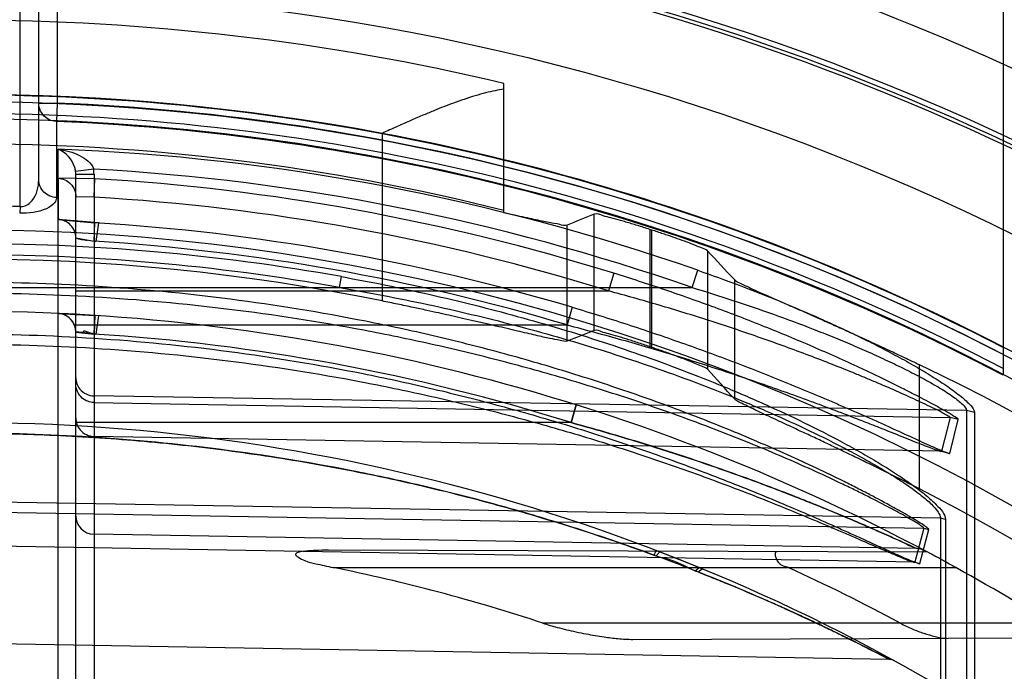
# Model space of a CAD drawing. Header units: millimetres. Extents: x 0 to 297, y 0 to 210.
# Tile 83 of 256: x 147.3631 to 147.4958, y 93.1039 to 93.1917. Entities that reach past the tile are written whole.
import ezdxf

# ---------------------------------------------------------------- set-up
doc = ezdxf.new("R2010")
doc.units = ezdxf.units.MM
doc.header["$LTSCALE"] = 16.335
doc.layers.get('0').update_dxf_attribs({"linetype": 'CONTINUOUS'})
for name, color, linetype in [('01_GLOBAL', 7, 'CONTINUOUS'), ('INTFCLR_1', 7, 'CONTINUOUS'), ('INTFCLR_144815', 7, 'CONTINUOUS')]:
    doc.layers.add(name, color=color, linetype=linetype)

msp = doc.modelspace()

# ---------------------------------------------------------------- linework, layer by layer
at = {"color": 7, "linetype": 'Continuous'}
msp.add_circle((148.0808034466, 92.1164639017), 1.9, dxfattribs=at)
at = {"color": 9, "linetype": 'Continuous'}
msp.add_arc((148.0808034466, 92.1164639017), 1.8756493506, 92.9674534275, 177.0325465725, dxfattribs=at)
at = {"layer": '01_GLOBAL', "color": 7, "linetype": 'Continuous'}
msp.add_circle((148.0808034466, 92.1164639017), 1.925, dxfattribs=at)
at = {"layer": 'INTFCLR_1', "color": 6, "linetype": 'Continuous'}
for p, q in [((147.4956636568, 93.28660369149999), (147.4956636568, 93.1437608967)), ((147.3732356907, 93.15181929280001), (147.3731200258, 93.149324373)), ((147.3706636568, 93.14959366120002), (147.3731200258, 93.149324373)), ((147.4546715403, 93.1178536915), (147.4550731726, 93.11768847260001))]:
    msp.add_line(p, q, dxfattribs=at)
at = {"layer": 'INTFCLR_1', "color": 9, "linetype": 'Continuous'}
for p, q in [((147.3631636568, 93.16649370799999), (147.3631636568, 93.2574370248)), ((147.3656636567, 93.17012059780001), (147.3656636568, 93.2491036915)), ((147.3681636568, 93.2491036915), (147.3681636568, 93.1804571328)), ((147.3656636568, 93.1804571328), (147.3681636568, 93.1804571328)), ((147.3681636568, 93.1804571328), (147.3680611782, 93.1779660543)), ((147.3680611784, 93.1779660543), (147.3680611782, 93.1677142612)), ((147.3682678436, 93.0953962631), (147.3682678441, 93.1742434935)), ((147.3730762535, 93.17155163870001), (147.3706417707, 93.1712274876)), ((147.3732255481, 93.1702574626), (147.3682707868, 93.1703204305)), ((147.3682707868, 93.17032043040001), (147.3682728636, 93.164771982)), ((147.3706636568, 93.08044995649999), (147.3706636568, 93.17087953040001)), ((147.3706636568, 93.17087953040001), (147.3731200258, 93.17087953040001)), ((147.3731199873, 93.1677634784), (147.3732255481, 93.1702574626)), ((147.3731200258, 93.17087953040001), (147.3731200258, 93.0779503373)), ((147.3731199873, 93.1677634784), (147.3706636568, 93.16782455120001)), ((147.3631636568, 93.16649370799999), (147.3631021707, 93.1656048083)), ((147.4537173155, 93.15559018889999), (147.4544905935, 93.1579155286)), ((147.4062282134, 93.15559018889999), (147.4064671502, 93.1570537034)), ((147.443178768, 93.15751108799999), (147.4424794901, 93.1551262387)), ((147.3506636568, 93.15559018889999), (147.4537173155, 93.15559018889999)), ((147.3706636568, 93.1551262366), (147.4424794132, 93.1551262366)), ((147.4375497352, 93.152936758), (147.4368835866, 93.15054153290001)), ((147.3706636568, 93.15054153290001), (147.4368835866, 93.15054153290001)), ((147.4907002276, 93.1389978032), (147.3731200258, 93.1409898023)), ((147.3731200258, 93.14009432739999), (147.4884944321, 93.1380819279)), ((147.4381157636, 93.1397653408), (147.4374119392, 93.13737969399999)), ((147.4374119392, 93.13737969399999), (147.4381157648, 93.1397653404)), ((147.4884944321, 93.1380819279), (147.4873440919, 93.1335172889)), ((147.4895906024, 93.1378071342), (147.4884944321, 93.1380819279)), ((147.4907002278, 93.1389978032), (147.4907002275, 93.08012370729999)), ((147.4917817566, 93.1387385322), (147.4907002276, 93.1389978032)), ((147.4917817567, 93.1387385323), (147.4917817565, 93.0799226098)), ((147.4374119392, 93.13737969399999), (147.3706636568, 93.13737969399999)), ((147.4884484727, 93.13323826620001), (147.4895906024, 93.1378071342)), ((147.4873440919, 93.1335172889), (147.3731200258, 93.13550962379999)), ((147.4873440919, 93.1335172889), (147.4884484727, 93.13323826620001)), ((147.4871989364, 93.12449613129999), (147.3556636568, 93.12672455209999)), ((147.3556636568, 93.1254074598), (147.4849424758, 93.1231525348)), ((147.4871989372, 93.12449613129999), (147.4871989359, 93.0688758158)), ((147.4878626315, 93.1243332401), (147.4871989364, 93.12449613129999)), ((147.4878626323, 93.1243332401), (147.4878626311, 93.068749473)), ((147.4839838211, 93.1204016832), (147.3731200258, 93.1223368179)), ((147.4849424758, 93.1231525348), (147.4837637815, 93.1185883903)), ((147.484442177, 93.11841269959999), (147.4856155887, 93.1229796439)), ((147.4849424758, 93.1231525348), (147.4856155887, 93.1229796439)), ((147.4837637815, 93.1185883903), (147.3556636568, 93.12082275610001)), ((147.4855062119, 93.11990045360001), (147.4047316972, 93.120182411)), ((147.4837637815, 93.1185883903), (147.484442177, 93.11841269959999)), ((147.4053364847, 93.1178536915), (147.4892706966, 93.1178536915)), ((147.4541300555, 93.1174230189), (147.4546715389, 93.11785369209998)), ((147.4545275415, 93.11726067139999), (147.4550731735, 93.11768847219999)), ((147.5019966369, 93.1103536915), (147.4336246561, 93.1103536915)), ((147.4803152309, 93.10546343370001), (147.3556636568, 93.1076392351)), ((147.4457533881, 93.1081681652), (147.5051102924, 93.1083753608))]:
    msp.add_line(p, q, dxfattribs=at)
at = {"layer": 'INTFCLR_1', "color": 7, "linetype": 'Continuous'}
for p, q in [((147.3682678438, 93.1742434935), (147.3689502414, 93.1741322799)), ((147.3682728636, 93.1647719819), (147.3732286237, 93.16432105)), ((147.373714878, 93.1642905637), (147.3682728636, 93.164771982)), ((147.3731200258, 93.161827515), (147.373228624, 93.16432105)), ((147.373714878, 93.1642905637), (147.3733610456, 93.1617972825)), ((147.3706636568, 93.1622761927), (147.3733610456, 93.1617972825)), ((147.3682544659, 93.1520921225), (147.3732356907, 93.15181929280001)), ((147.3682544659, 93.1520921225), (147.3732356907, 93.15181929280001)), ((147.3731200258, 93.149324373), (147.3732356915, 93.15181929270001)), ((147.3737216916, 93.1517886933), (147.373360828, 93.149294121)), ((147.3706636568, 93.14959366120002), (147.373360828, 93.149294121)), ((147.4488789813, 93.1194127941), (147.4493919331, 93.1199535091)), ((147.4546715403, 93.1178536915), (147.4491908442, 93.1200310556)), ((147.4493919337, 93.1199535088), (147.453275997, 93.11842171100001)), ((147.453275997, 93.11842171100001), (147.4546715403, 93.1178536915)), ((147.4881598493, 93.1184655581), (147.4892706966, 93.1178536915))]:
    msp.add_line(p, q, dxfattribs=at)
at = {"layer": 'INTFCLR_1', "color": 6, "linetype": 'Continuous'}
for centre, radius, start, end in [((147.3556636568, 92.8766036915), 0.3049314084, 62.6696856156, 90.00000000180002), ((147.3556636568, 92.8766036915), 0.3024314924, 62.4245665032, 90), ((147.3556636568, 92.8766036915), 0.3017258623, 270, 90.00000002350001), ((147.3558577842, 92.876601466), 0.2941688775, 72.7321003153, 86.6152856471), ((147.3556636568, 92.8766036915), 0.2867456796, 270, 90.00000002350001), ((147.3564624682, 92.8764149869), 0.2463357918, 71.7454116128, 78.5563523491), ((147.3552165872, 92.8745154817), 0.267657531, 61.7776811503, 65.3868155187), ((147.3556636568, 92.8766036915), 0.2757760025, 57.18603115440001, 61.0218089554)]:
    msp.add_arc(centre, radius, start, end, dxfattribs=at)
at = {"layer": 'INTFCLR_1', "color": 9, "linetype": 'Continuous'}
for centre, radius, start, end in [((147.3556636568, 92.8766036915), 0.3041104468, 62.58972046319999, 87.6442799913), ((147.3556636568, 92.8766036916), 0.3016172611, 62.3438421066, 87.6442799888), ((147.3565774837, 92.8766891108), 0.2977839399, 70.80368684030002, 87.7501121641), ((147.367886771, 93.1708795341), 0.0027768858, 359.9998982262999, 7.1982829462), ((147.3566135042, 92.8766882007), 0.2953226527, 70.8036894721, 86.80439256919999), ((147.3679347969, 93.1708793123), 0.0051852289, 0.0023832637, 7.450052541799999), ((147.3559050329, 92.8766213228), 0.2916508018, 72.7319313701, 86.6160883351), ((147.3556647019, 92.94231614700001), 0.2243029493, 88.08411549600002, 90.00026696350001), ((147.3554730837, 92.8766035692), 0.2882648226, 73.4574954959, 86.4686572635), ((147.3555167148, 92.8766035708), 0.2857666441, 73.4571779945, 86.4683268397), ((147.3563287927, 92.8766807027), 0.2848207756, 79.8611195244, 90.13380172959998), ((147.3563522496, 92.8766888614), 0.2833258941, 79.8609639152, 90.1392513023), ((147.3556636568, 92.8766036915), 0.2757760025, 61.9120625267, 89.9999999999), ((147.3681636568, 93.14959366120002), 0.0025, 0, 87.3783017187), ((147.3557069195, 92.8766017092), 0.2732780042, 72.6035705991, 86.3466731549), ((147.3556636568, 92.8766036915), 0.2607760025, 56.81755615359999, 90), ((147.3731636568, 93.12483643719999), 0.0025, 180.0000000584, 268.9999997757), ((147.4839401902, 93.11790206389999), 0.0025, 62.00445901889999, 88.99999997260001), ((147.4606991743, 93.1329388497), 0.016849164, 247.0530898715, 248.5131805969), ((147.4802890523, 93.10396366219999), 0.0015, 61.2710318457, 88.99999997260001)]:
    msp.add_arc(centre, radius, start, end, dxfattribs=at)
at = {"layer": 'INTFCLR_1', "color": 7, "linetype": 'Continuous'}
for centre, radius, start, end in [((147.3733759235, 93.1712271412), 0.0093528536, 253.1424333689, 262.8389323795), ((147.355116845, 92.8662085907), 0.2861853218, 86.2725871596, 87.3641363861), ((147.3679722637, 93.1157866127), 0.0339140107, 82.696849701, 85.4482591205), ((147.3556636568, 92.8766036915), 0.2757760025, 61.0218089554, 61.9120625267), ((147.3583705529, 92.8816097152), 0.2700850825, 61.27869222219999, 61.91866587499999), ((147.3597169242, 92.8840996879), 0.2672544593, 61.2756202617, 61.92205012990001)]:
    msp.add_arc(centre, radius, start, end, dxfattribs=at)
at = {"layer": 'INTFCLR_1', "color": 9, "linetype": 'Continuous'}
for points, knots in [([(147.3680611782, 93.1779660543), (147.3675552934, 93.1779867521), (147.3663024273, 93.178417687), (147.3656636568, 93.17972462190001), (147.3656636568, 93.1804571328)], [0, 0, 0, 0, 0.4087021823, 1, 1, 1, 1]), ([(147.3706417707, 93.1712274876), (147.3706181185, 93.17141457), (147.3703331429, 93.1726825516), (147.3693077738, 93.17384794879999), (147.3682678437, 93.1742434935)], [0, 0, 0, 0, 0.1449228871, 1, 1, 1, 1]), ([(147.3631636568, 93.16649370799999), (147.3632722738, 93.1664864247), (147.3639014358, 93.1665059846), (147.3653264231, 93.16755213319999), (147.3656636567, 93.16914418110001), (147.3656636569, 93.17012059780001)], [0, 0, 0, 0, 0.0680827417, 0.3893389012, 1, 1, 1, 1]), ([(147.3680611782, 93.16771426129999), (147.3674434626, 93.16773867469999), (147.3661894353, 93.1682542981), (147.3656636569, 93.1695181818), (147.3656636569, 93.17012059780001)], [0, 0, 0, 0, 0.5064646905, 1, 1, 1, 1]), ([(147.3682707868, 93.1703204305), (147.3688914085, 93.17029383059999), (147.3701598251, 93.16973636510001), (147.3706636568, 93.168445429), (147.3706636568, 93.16782455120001)], [0, 0, 0, 0, 0.500126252, 1, 1, 1, 1]), ([(147.3680611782, 93.16771426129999), (147.3680611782, 93.16746928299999), (147.3677522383, 93.1667733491), (147.3660361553, 93.1657616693), (147.3643158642, 93.1655642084), (147.3631021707, 93.1656048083)], [0, 0, 0, 0, 0.1276702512, 0.3671307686, 1, 1, 1, 1]), ([(147.3706636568, 93.1622761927), (147.3706636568, 93.1628967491), (147.370160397, 93.1641869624), (147.3688931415, 93.1647448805), (147.3682728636, 93.164771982)], [0, 0, 0, 0, 0.4998738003, 1, 1, 1, 1]), ([(147.4544905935, 93.1579155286), (147.4563559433, 93.1572660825), (147.460063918, 93.15592171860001), (147.4655602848, 93.15376015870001), (147.4700756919, 93.15183287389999), (147.4736387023, 93.1502103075), (147.4762724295, 93.14895594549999), (147.4788574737, 93.1476649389), (147.4813712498, 93.14634320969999), (147.4837835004, 93.1449997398), (147.4860590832, 93.14364403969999), (147.4881301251, 93.1423015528), (147.4899136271, 93.141001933), (147.4911337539, 93.1399071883), (147.4917817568, 93.13908741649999), (147.4917817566, 93.1387385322)], [0, 0, 0, 0, 0.1399438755, 0.2794113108, 0.4184090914, 0.4877306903, 0.5567890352, 0.6250832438, 0.6924456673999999, 0.7579830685, 0.8207372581, 0.8799240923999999, 0.9333391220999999, 0.9752810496, 1, 1, 1, 1]), ([(147.4064671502, 93.1570537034), (147.410463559, 93.1563390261), (147.4184088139, 93.15473594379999), (147.4301803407, 93.1517990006), (147.4417577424, 93.1483263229), (147.4512291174, 93.1449689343), (147.4577460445, 93.1423590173), (147.4614303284, 93.1407902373), (147.4650556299, 93.1391815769), (147.4694662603, 93.13709890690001), (147.473740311, 93.13489257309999), (147.4770143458, 93.1330648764), (147.4793359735, 93.13169123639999), (147.4815125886, 93.13031548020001), (147.483482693, 93.128960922), (147.4852224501, 93.12764762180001), (147.4867286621, 93.1262576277), (147.4878626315, 93.125108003), (147.4878626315, 93.1243332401)], [0, 0, 0, 0, 0.136918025, 0.2732477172, 0.4090276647, 0.5444032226, 0.6119847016, 0.6457540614, 0.6794468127, 0.745740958, 0.8102216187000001, 0.8416210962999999, 0.8721801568, 0.9012088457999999, 0.9283683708, 0.9530468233, 0.9738709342, 1, 1, 1, 1]), ([(147.4895906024, 93.1378071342), (147.4896166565, 93.13791175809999), (147.4890984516, 93.13811558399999), (147.488579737, 93.1385634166), (147.4874382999, 93.13915910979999), (147.4862467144, 93.1398339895), (147.4849449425, 93.1405228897), (147.4836463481, 93.1412002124), (147.4817914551, 93.14214424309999), (147.4798694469, 93.1430928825), (147.4778882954, 93.1440428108), (147.4758311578, 93.1450103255), (147.4732119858, 93.14620705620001), (147.4689401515, 93.1480863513), (147.4634876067, 93.15035106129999), (147.4568204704, 93.1529125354), (147.4500422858, 93.1553131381), (147.4454734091, 93.1567977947), (147.443178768, 93.15751108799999)], [0, 0, 0, 0, 0.0064003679, 0.0232334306, 0.0481998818, 0.07868972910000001, 0.1059654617, 0.1352473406, 0.1657372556, 0.2294765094, 0.2624929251, 0.2961588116, 0.3644239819, 0.4334261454, 0.5731906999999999, 0.7148597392, 0.8573560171, 1, 1, 1, 1]), ([(147.4856155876, 93.1229796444), (147.4856338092, 93.1230508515), (147.48534281, 93.12323563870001), (147.4849763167, 93.12354661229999), (147.4842087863, 93.1240154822), (147.4832575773, 93.1245986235), (147.4820774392, 93.1252789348), (147.480212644, 93.1263236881), (147.4781670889, 93.1274173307), (147.4759777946, 93.1285463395), (147.4735842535, 93.1297498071), (147.4704520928, 93.1312666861), (147.4665620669, 93.13306083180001), (147.4611641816, 93.1354306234), (147.4542056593, 93.1382615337), (147.4470781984, 93.140870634), (147.4412546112, 93.1428302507), (147.4353512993, 93.1447021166), (147.4293890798, 93.14642235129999), (147.4233772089, 93.14798953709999), (147.4173418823, 93.14945240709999), (147.4067664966, 93.1517304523), (147.3915558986, 93.15420941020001), (147.3734856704, 93.1559320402), (147.3615037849, 93.1562995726), (147.3556636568, 93.1562956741)], [0, 0, 0, 0, 0.00162462, 0.005738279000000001, 0.0122045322, 0.020624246, 0.0307531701, 0.0421855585, 0.06792149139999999, 0.08199191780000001, 0.09663587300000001, 0.1271351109, 0.1589097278, 0.191316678, 0.2574313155, 0.3249182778, 0.3590433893, 0.3932372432, 0.4617974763, 0.496170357, 0.5305546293, 0.5990535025, 0.7352415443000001, 0.8709143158, 1, 1, 1, 1]), ([(147.4062282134, 93.15559018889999), (147.4102009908, 93.1549049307), (147.4181030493, 93.1533961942), (147.4298117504, 93.1506060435), (147.4413276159, 93.14730919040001), (147.4507516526, 93.14411850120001), (147.457238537, 93.1416380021), (147.4609029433, 93.1401432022), (147.4645100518, 93.13861852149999), (147.468894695, 93.1366359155), (147.4731488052, 93.1345402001), (147.4764056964, 93.1327997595), (147.4787166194, 93.1314948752), (147.4808785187, 93.13018630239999), (147.4828467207, 93.1288963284), (147.4845496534, 93.12765613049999), (147.4859131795, 93.1264970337), (147.4868241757, 93.1255099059), (147.487201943, 93.12479272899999), (147.4871989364, 93.12449613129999)], [0, 0, 0, 0, 0.137561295, 0.2744141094, 0.4105726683, 0.5461541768, 0.6137615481, 0.64752046, 0.6811904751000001, 0.7473830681, 0.8116887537, 0.8429640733, 0.87337893, 0.9022313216, 0.9291876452, 0.9536238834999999, 0.9741733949, 0.9898789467, 1, 1, 1, 1]), ([(147.4884944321, 93.1380819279), (147.4885224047, 93.13817905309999), (147.487995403, 93.13834606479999), (147.4874963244, 93.1387436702), (147.4863579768, 93.13925641), (147.4851798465, 93.1398440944), (147.4838888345, 93.14044181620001), (147.4826016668, 93.14102995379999), (147.4807619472, 93.1418495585), (147.4788565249, 93.14267246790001), (147.4768930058, 93.14349583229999), (147.474852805, 93.1443347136), (147.4722552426, 93.14537172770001), (147.4680174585, 93.14699946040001), (147.4626086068, 93.1489584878), (147.4559985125, 93.15116944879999), (147.4492782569, 93.153237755), (147.4447526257, 93.15451382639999), (147.4424794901, 93.1551262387)], [0, 0, 0, 0, 0.006167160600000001, 0.0227374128, 0.0474255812, 0.0776420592, 0.1047099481, 0.1337973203, 0.1641109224, 0.2275550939, 0.260453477, 0.2940215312, 0.3621540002, 0.4311060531, 0.5710097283, 0.7131243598, 0.8563550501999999, 1, 1, 1, 1]), ([(147.4537173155, 93.15559018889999), (147.4555653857, 93.1550313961), (147.4592389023, 93.1538750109), (147.4646891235, 93.1520103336), (147.4691700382, 93.15034611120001), (147.4727045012, 93.14893881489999), (147.4753174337, 93.14785644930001), (147.4778796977, 93.1467362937), (147.4803731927, 93.1455935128), (147.482763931, 93.1444283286), (147.4850206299, 93.1432538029), (147.4870686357, 93.1420906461), (147.488843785, 93.1409655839), (147.4900240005, 93.1400284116), (147.4907068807, 93.1393099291), (147.4907002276, 93.1389978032)], [0, 0, 0, 0, 0.1416682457, 0.2825575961, 0.422636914, 0.4923524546, 0.5616984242, 0.6301515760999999, 0.6975373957, 0.7629297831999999, 0.8253476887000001, 0.8839514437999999, 0.9364758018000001, 0.9770920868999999, 1, 1, 1, 1]), ([(147.4849424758, 93.1231525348), (147.4849609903, 93.12322128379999), (147.4846684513, 93.12339721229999), (147.4843077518, 93.12369299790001), (147.4835428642, 93.12413924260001), (147.4825978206, 93.1246942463), (147.4814239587, 93.12534171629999), (147.479569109, 93.12633619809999), (147.4775347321, 93.12737680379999), (147.4753577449, 93.12845081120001), (147.4729767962, 93.1295959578), (147.4698611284, 93.1310391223), (147.4659921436, 93.1327455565), (147.4606219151, 93.1349997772), (147.4536991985, 93.13769179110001), (147.4466119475, 93.14017083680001), (147.4408210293, 93.1420324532), (147.434948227, 93.1438111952), (147.4290181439, 93.14544499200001), (147.4230397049, 93.1469328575), (147.4170358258, 93.1483219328), (147.4065130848, 93.1504848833), (147.3913828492, 93.1528361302), (147.3734043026, 93.15446910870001), (147.3614809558, 93.1548167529), (147.3556636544, 93.1548125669)], [0, 0, 0, 0, 0.0015875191, 0.005652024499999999, 0.0120574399, 0.0204079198, 0.0304610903, 0.0418143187, 0.0673891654, 0.08137944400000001, 0.0959450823, 0.1262962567, 0.1579362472, 0.190224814, 0.2561523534, 0.3235168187, 0.357604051, 0.3917751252, 0.4603324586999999, 0.4947236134, 0.5291383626, 0.5977313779, 0.7342178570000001, 0.8702910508, 1, 1, 1, 1]), ([(147.4375497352, 93.152936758), (147.4400316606, 93.152199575), (147.4449630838, 93.1506656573), (147.4522775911, 93.1481860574), (147.4594822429, 93.14554375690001), (147.4653992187, 93.1432120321), (147.4694908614, 93.1415189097), (147.4718047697, 93.1405394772), (147.4740780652, 93.1395632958), (147.4763144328, 93.1385833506), (147.4785038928, 93.1376070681), (147.4805666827, 93.1366783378), (147.4825396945, 93.1357783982), (147.4843984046, 93.13493051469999), (147.4856438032, 93.13436011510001), (147.4866915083, 93.1339026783), (147.487601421, 93.1334774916), (147.4880260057, 93.13337561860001), (147.488430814, 93.1331678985), (147.4884484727, 93.13323826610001)], [0, 0, 0, 0, 0.1421697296, 0.2835504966, 0.4240562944, 0.5635103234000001, 0.6327421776, 0.6672045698, 0.7014825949, 0.7685926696, 0.8012778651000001, 0.8331134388, 0.8928326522, 0.9202470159, 0.9455271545, 0.967449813, 0.9848200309, 0.9960162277, 1, 1, 1, 1]), ([(147.4368835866, 93.15054153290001), (147.4393419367, 93.14990917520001), (147.4442263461, 93.1485922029), (147.4514774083, 93.1464573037), (147.4586197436, 93.14417815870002), (147.4644883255, 93.14216256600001), (147.468547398, 93.1406968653), (147.4708418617, 93.1398488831), (147.4730951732, 93.1390037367), (147.4753123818, 93.1381547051), (147.4774834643, 93.13730825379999), (147.4795284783, 93.13650300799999), (147.4814847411, 93.1357220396), (147.4833280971, 93.134986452), (147.4845624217, 93.1344903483), (147.4856036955, 93.1340957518), (147.4865011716, 93.1337193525), (147.4869324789, 93.1336449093), (147.4873240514, 93.13344825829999), (147.4873440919, 93.1335172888)], [0, 0, 0, 0, 0.1428698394, 0.2847013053, 0.4254046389, 0.5648046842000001, 0.6339180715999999, 0.6682995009, 0.70248298, 0.7693697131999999, 0.8019293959, 0.8336337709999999, 0.8930906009, 0.9203834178, 0.9455577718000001, 0.9674031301, 0.9847382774, 0.9959542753, 1, 1, 1, 1]), ([(147.355663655, 93.1493283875), (147.3614867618, 93.14932453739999), (147.373411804, 93.1489356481), (147.3913585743, 93.14717373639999), (147.4064203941, 93.1446778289), (147.4183676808, 93.14208795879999), (147.4257986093, 93.140221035), (147.4317080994, 93.1385826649), (147.4375597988, 93.1368585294), (147.4447618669, 93.13454907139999), (147.4532283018, 93.1315434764), (147.4601158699, 93.1288672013), (147.4654616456, 93.12666258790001), (147.4692925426, 93.1250262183), (147.4723733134, 93.1236696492), (147.4747365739, 93.12261007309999), (147.4769029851, 93.12162922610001), (147.4789256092, 93.1207059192), (147.4808903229, 93.1198082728), (147.4821675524, 93.1192452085), (147.4833583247, 93.1187034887), (147.4839050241, 93.11855241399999), (147.4844195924, 93.1183251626), (147.4844421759, 93.11841270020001)], [0, 0, 0, 0, 0.1307921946, 0.2677748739, 0.4047572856, 0.473433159, 0.5423157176, 0.5768147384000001, 0.6111674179, 0.6793312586, 0.7466625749, 0.812928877, 0.8452761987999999, 0.8765399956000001, 0.9064942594, 0.9208793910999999, 0.9347191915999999, 0.9598817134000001, 0.970963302, 0.9829261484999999, 0.9921262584, 0.9979694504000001, 1, 1, 1, 1]), ([(147.3556636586, 93.1479596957), (147.3614632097, 93.1479561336), (147.3733282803, 93.14758748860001), (147.3911816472, 93.14591631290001), (147.4061620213, 93.1435484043), (147.4180464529, 93.1410895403), (147.4254375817, 93.1393167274), (147.4313156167, 93.13776051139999), (147.4371340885, 93.13612319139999), (147.4442952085, 93.13392967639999), (147.4527152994, 93.1310736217), (147.4595666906, 93.12852931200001), (147.464884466, 93.1264329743), (147.4686946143, 93.12487710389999), (147.4717589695, 93.12358704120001), (147.4741096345, 93.12257938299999), (147.4762643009, 93.12164660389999), (147.4782763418, 93.1207686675), (147.4802302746, 93.1199145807), (147.4815019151, 93.1193802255), (147.4826841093, 93.11886185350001), (147.4832328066, 93.1187244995), (147.4837402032, 93.1185015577), (147.4837637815, 93.1185883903)], [0, 0, 0, 0, 0.1313519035, 0.2686612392, 0.4058651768, 0.4745970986, 0.5434924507, 0.5779799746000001, 0.6123086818, 0.680386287, 0.7475793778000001, 0.8136565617, 0.8458924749, 0.877037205, 0.9068677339, 0.9211905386, 0.9349689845, 0.9600182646, 0.9710506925, 0.9829632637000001, 0.9921304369, 0.9979621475, 1, 1, 1, 1]), ([(147.3706636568, 93.1434158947), (147.3706636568, 93.14287693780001), (147.3711139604, 93.1415985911), (147.37241693, 93.1410017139), (147.3731200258, 93.1409898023)], [0, 0, 0, 0, 0.4338891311, 1, 1, 1, 1]), ([(147.3731200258, 93.14009432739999), (147.3725562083, 93.1401041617), (147.3712633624, 93.1405721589), (147.3706636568, 93.14189551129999), (147.3706636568, 93.14259212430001)], [0, 0, 0, 0, 0.4473589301, 1, 1, 1, 1]), ([(147.3706636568, 93.13800742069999), (147.3706636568, 93.13744382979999), (147.3711101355, 93.1361431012), (147.3724231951, 93.1355217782), (147.3731200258, 93.13550962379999)], [0, 0, 0, 0, 0.4471071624, 1, 1, 1, 1]), ([(147.4839838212, 93.1204016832), (147.4828440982, 93.1209315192), (147.4808649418, 93.12183725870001), (147.4784168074, 93.1229242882), (147.4761513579, 93.1239089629), (147.4737161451, 93.1249438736), (147.4712143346, 93.1259760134), (147.469146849, 93.12680447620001), (147.4670271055, 93.1276424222), (147.4632574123, 93.1290941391), (147.4577847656, 93.13108501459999), (147.4522300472, 93.1329596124), (147.4477200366, 93.1343891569), (147.4431604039, 93.1357767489), (147.4397156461, 93.13675132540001), (147.4374119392, 93.13737969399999)], [0, 0, 0, 0, 0.07597412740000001, 0.1315638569, 0.1619135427, 0.2252906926, 0.2915051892, 0.3255019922, 0.3599247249, 0.429286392, 0.5696781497, 0.7119072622, 0.7836249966, 0.8556590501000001, 1, 1, 1, 1]), ([(147.4374119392, 93.13737969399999), (147.4397102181, 93.1367529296), (147.4442794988, 93.1354591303), (147.4510582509, 93.1333533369), (147.4577347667, 93.1311027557), (147.4632174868, 93.1291096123), (147.4675255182, 93.1274498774), (147.4701672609, 93.12640003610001), (147.4722361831, 93.1255539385), (147.4742208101, 93.1247291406), (147.4765825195, 93.1237266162), (147.4788271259, 93.1227394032), (147.4805091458, 93.1219949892), (147.4815564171, 93.1215116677), (147.4827325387, 93.1210064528), (147.4830532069, 93.12075384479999), (147.484120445, 93.1203992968), (147.4839838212, 93.1204016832)], [0, 0, 0, 0, 0.1439991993, 0.2870321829, 0.4290317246, 0.5698547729, 0.6396317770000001, 0.7080941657, 0.7416890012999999, 0.7747394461, 0.8380349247, 0.8965827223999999, 0.9235689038, 0.9481140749, 0.9691313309, 0.9917401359, 1, 1, 1, 1]), ([(147.4803152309, 93.10546343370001), (147.4795969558, 93.10584004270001), (147.4771418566, 93.1071128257), (147.4741399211, 93.10860941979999), (147.4712911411, 93.1099784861), (147.469031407, 93.11104542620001), (147.4666857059, 93.11212193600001), (147.4642674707, 93.11319925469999), (147.4617512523, 93.1142971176), (147.4572195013, 93.1162112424), (147.4505703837, 93.1188337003), (147.4437586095, 93.12126781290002), (147.4381823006, 93.1231065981), (147.4325137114, 93.1248719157), (147.4253459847, 93.12690895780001), (147.4166530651, 93.1290689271), (147.4049910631, 93.1315572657), (147.3903154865, 93.133933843), (147.3728740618, 93.1355930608), (147.3613063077, 93.1359520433), (147.3556636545, 93.135951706)], [0, 0, 0, 0, 0.0187784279, 0.0640286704, 0.0776573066, 0.0919599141, 0.1218885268, 0.1374130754, 0.1532557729, 0.1854520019, 0.2513120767, 0.3187196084, 0.3529057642, 0.3872578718, 0.4561807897, 0.5254037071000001, 0.5946128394, 0.73223709, 0.8693510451, 1, 1, 1, 1]), ([(147.3556636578, 93.1359517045), (147.3594892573, 93.1359487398), (147.3673156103, 93.1357881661), (147.379110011, 93.1350289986), (147.391019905, 93.1337333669), (147.4028535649, 93.1319165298), (147.4146087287, 93.12957266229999), (147.4233519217, 93.1274274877), (147.429140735, 93.1258228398), (147.4329760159, 93.1247158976), (147.4377216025, 93.12326409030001), (147.4433414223, 93.12140712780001), (147.4470460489, 93.1200955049), (147.4488789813, 93.1194127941)], [0, 0, 0, 0, 0.1206088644, 0.2467093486, 0.3724880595, 0.4981837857, 0.6240325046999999, 0.7502704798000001, 0.7818918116, 0.8134145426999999, 0.8761180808, 0.9383352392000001, 1, 1, 1, 1]), ([(147.4545275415, 93.11726067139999), (147.4552747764, 93.1169651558), (147.4567624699, 93.1163700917), (147.4596899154, 93.1151725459), (147.4632386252, 93.1136608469), (147.4673277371, 93.1118368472), (147.4705752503, 93.1103247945), (147.4730120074, 93.1091506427), (147.4746779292, 93.1083367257), (147.4761949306, 93.1075779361), (147.478062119, 93.1066351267), (147.4794163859, 93.10593726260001), (147.4803152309, 93.10546343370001)], [0, 0, 0, 0, 0.0849671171, 0.1694240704, 0.3344431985, 0.4928097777, 0.6428537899, 0.7132112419, 0.7788228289, 0.838906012, 0.8925646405, 1, 1, 1, 1])]:
    msp.add_open_spline(points, degree=3, knots=knots, dxfattribs=at)
at = {"layer": 'INTFCLR_1', "color": 7, "linetype": 'Continuous'}
for points, knots in [([(147.3682678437, 93.1742434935), (147.3687729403, 93.17417941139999), (147.3697787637, 93.17397094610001), (147.3715129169, 93.1733061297), (147.3728129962, 93.1723908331), (147.3730762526, 93.17155163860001)], [0, 0, 0, 0, 0.2688563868, 0.5355670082, 1, 1, 1, 1]), ([(147.3706636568, 93.14959366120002), (147.3706633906, 93.1502160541), (147.3701415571, 93.1515034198), (147.3688764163, 93.1520636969), (147.3682544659, 93.1520921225)], [0, 0, 0, 0, 0.4999170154, 1, 1, 1, 1]), ([(147.4491908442, 93.1200310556), (147.4491616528, 93.1200561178), (147.448832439, 93.1200801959), (147.4486768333, 93.1197309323), (147.4485354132, 93.1195194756)], [0, 0, 0, 0, 0.1313723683, 1, 1, 1, 1]), ([(147.4485354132, 93.1195194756), (147.4493309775, 93.1192384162), (147.4513301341, 93.1189209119), (147.4530678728, 93.1178721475), (147.4541300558, 93.1174230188)], [0, 0, 0, 0, 0.4225125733, 1, 1, 1, 1])]:
    msp.add_open_spline(points, degree=3, knots=knots, dxfattribs=at)
at = {"layer": 'INTFCLR_1', "color": 6, "linetype": 'Continuous'}
msp.add_open_spline([(147.3731200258, 93.149324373), (147.3726122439, 93.14938970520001), (147.3715950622, 93.1500193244), (147.3715950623, 93.1495073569)], degree=3, dxfattribs=at)
for points, knots in [([(147.4047316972, 93.120182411), (147.4041592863, 93.1201844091), (147.4030592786, 93.1201669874), (147.4017877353, 93.1200772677), (147.3995470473, 93.11979026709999), (147.4016918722, 93.11862440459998), (147.403209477, 93.1183495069), (147.4045578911, 93.1180112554), (147.4053364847, 93.1178536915)], [0, 0, 0, 0, 0.1725313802, 0.3134384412, 0.4525160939, 0.6072896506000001, 0.7605669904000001, 1, 1, 1, 1]), ([(147.4651582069, 93.11997148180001), (147.4646774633, 93.11997316), (147.4652851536, 93.11802583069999), (147.4662369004, 93.11806260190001), (147.4666932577, 93.1178536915)], [0, 0, 0, 0, 0.4892355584, 1, 1, 1, 1]), ([(147.4336246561, 93.1103536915), (147.4342634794, 93.1101429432), (147.4357377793, 93.10971711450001), (147.4376873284, 93.1092565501), (147.439791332, 93.1088327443), (147.4416767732, 93.1085143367), (147.4437779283, 93.10825436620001), (147.4450784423, 93.1081658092), (147.4457533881, 93.1081681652)], [0, 0, 0, 0, 0.163284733, 0.3722450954, 0.4860760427, 0.684239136, 0.8361663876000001, 1, 1, 1, 1]), ([(147.4817902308, 93.1103536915), (147.4823130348, 93.1100729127), (147.483354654, 93.1095857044), (147.484921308, 93.10898572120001), (147.4864665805, 93.1085289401), (147.4875181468, 93.1083139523), (147.4880510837, 93.1083158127)], [0, 0, 0, 0, 0.2687741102, 0.5201216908, 0.7586232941, 1, 1, 1, 1])]:
    msp.add_open_spline(points, degree=3, knots=knots, dxfattribs=at)
at = {"layer": 'INTFCLR_144815', "color": 6, "linetype": 'Continuous'}
msp.add_line((147.4283677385, 93.16564965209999), (147.4283677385, 93.18309857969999), dxfattribs=at)
at = {"layer": 'INTFCLR_144815', "color": 9, "linetype": 'Continuous'}
for p, q in [((147.4119395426, 93.1763669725), (147.4119395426, 93.1537736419)), ((147.4405319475, 93.149794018), (147.4405319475, 93.1654731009)), ((147.436905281, 93.1483731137), (147.436905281, 93.1640035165)), ((147.448021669, 93.1634271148), (147.448021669, 93.14761595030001)), ((147.4483056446, 93.1475190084), (147.4483056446, 93.16333551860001)), ((147.4557953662, 93.1605434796), (147.4557953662, 93.1445761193)), ((147.4594220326, 93.1566627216), (147.4594220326, 93.14059804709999)), ((147.484387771, 93.12843748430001), (147.484387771, 93.14518415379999))]:
    msp.add_line(p, q, dxfattribs=at)
at = {"layer": 'INTFCLR_144815', "color": 6, "linetype": 'Continuous'}
for radius in [0.3190566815, 0.3040475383]:
    msp.add_circle((147.3556636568, 92.8766036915), radius, dxfattribs=at)
for radius, start, end in [(0.4398395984, 313.9937911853, 154.5150993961), (0.4217045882, 71.6563998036, 156.0440844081), (0.4149257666, 70.9981667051, 162.0018332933), (0.3305190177, 45.0000000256, 314.9999999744), (0.329927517, 44.99999995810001, 315.0000000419), (0.3294494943, 44.99999997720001, 315.0000000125), (0.305, 57.4833087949, 79.3673701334), (0.2983582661, 75.8961331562, 104.1038668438), (0.3013265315, 72.0945480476, 72.1512840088), (0.2828253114, 78.52282503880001, 101.4771749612), (0.2863173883, 71.1214044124, 71.1814515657), (0.2978344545, 25.6072723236, 64.3927276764), (0.2828253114, 27.0737153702, 62.92628462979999)]:
    msp.add_arc((147.3556636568, 92.8766036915), radius, start, end, dxfattribs=at)
at = {"layer": 'INTFCLR_144815', "color": 9, "linetype": 'Continuous'}
for centre, radius, start, end in [((147.3556636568, 92.8766036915), 0.4367478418, 71.617857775, 156.0236179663), ((147.3556636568, 92.8766036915), 0.4317480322, 71.6178577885, 156.0236179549), ((147.3556636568, 92.8766036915), 0.4132177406, 70.768222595, 162.2317774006), ((147.3556636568, 92.8766036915), 0.4164420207, 40.8200096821, 70.5083984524), ((147.3556636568, 92.8766036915), 0.3393168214, 52.2436298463, 75.5403197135), ((147.3556636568, 92.87660369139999), 0.315, 76.6554352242, 103.3445648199), ((147.3556636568, 92.87660369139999), 0.305, 79.3673701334, 100.6326298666)]:
    msp.add_arc(centre, radius, start, end, dxfattribs=at)
at = {"layer": 'INTFCLR_144815', "color": 6, "linetype": 'Continuous'}
for centre, major_axis, ratio, start_param, end_param in [((147.6487102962, 92.8766036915), (0.4397933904, 0), 0.7456587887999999, 2.0638918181, 2.0732771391), ((146.914887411, 92.8766036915), (0.6615004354, 0), 0.7456587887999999, 0.6038052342, 0.6133947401), ((147.6307230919, 92.8766036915), (0.4127988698, 0), 0.7456587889, 2.0496201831, 2.0595447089), ((146.9328746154, 92.8766036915), (0.6345059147, 0), 0.7456587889, 0.5919499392, 0.6021168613)]:
    msp.add_ellipse(centre, major_axis=major_axis, ratio=ratio, start_param=start_param, end_param=end_param, dxfattribs=at)
for points, knots in [([(147.4283677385, 93.1823086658), (147.4279730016, 93.1822552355), (147.4271461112, 93.1821132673), (147.4258557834, 93.1818158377), (147.4244589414, 93.1814242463), (147.4230151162, 93.1809612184), (147.4216118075, 93.1804637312), (147.4202835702, 93.17996042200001), (147.4189441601, 93.1794282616), (147.4174795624, 93.1788202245), (147.4158028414, 93.1781012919), (147.4139333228, 93.177272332), (147.4126195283, 93.1766768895), (147.4119395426, 93.1763669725)], [0, 0, 0, 0, 0.068202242, 0.1435380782, 0.2266295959, 0.3165126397, 0.4030980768, 0.4815233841, 0.5596981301, 0.6498566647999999, 0.7530316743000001, 0.8720522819, 1, 1, 1, 1]), ([(147.436905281, 93.1640035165), (147.436591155, 93.1638748), (147.435718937, 93.16415958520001), (147.4346131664, 93.1642919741), (147.4334517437, 93.1645460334), (147.4323698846, 93.1647718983), (147.4311503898, 93.1650379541), (147.4298014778, 93.1653336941), (147.4288592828, 93.1655414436), (147.4283677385, 93.16564965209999)], [0, 0, 0, 0, 0.1170119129, 0.2857467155, 0.3965375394, 0.5239266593, 0.6674581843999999, 0.8265151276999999, 1, 1, 1, 1]), ([(147.448021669, 93.1634271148), (147.447743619, 93.1635166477), (147.4471913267, 93.1636924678), (147.4463716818, 93.1639475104), (147.4455753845, 93.1641890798), (147.4448122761, 93.16441617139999), (147.4438896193, 93.164677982), (147.4428746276, 93.1649861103), (147.4417142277, 93.16519107), (147.4409193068, 93.165628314), (147.4405319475, 93.1654731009)], [0, 0, 0, 0, 0.1127763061, 0.2237720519, 0.3313928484, 0.43409215, 0.5309768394, 0.7024340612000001, 0.8388911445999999, 1, 1, 1, 1]), ([(147.4557953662, 93.1605434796), (147.4555950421, 93.1607556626), (147.4549773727, 93.1609105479), (147.4540886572, 93.1613192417), (147.4529881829, 93.1617184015), (147.4517807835, 93.16216249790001), (147.4507120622, 93.1625337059), (147.4498191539, 93.1628373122), (147.4490759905, 93.1630846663), (147.4485599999, 93.16325333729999), (147.4483056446, 93.16333551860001)], [0, 0, 0, 0, 0.1094306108, 0.2230668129, 0.3723575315, 0.5460542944, 0.7062836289, 0.7964219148, 0.8997590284, 1, 1, 1, 1]), ([(147.4594220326, 93.1566627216), (147.4596810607, 93.1563826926), (147.4605486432, 93.1560433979), (147.4616209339, 93.1554904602), (147.4627434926, 93.1549912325), (147.4637815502, 93.1545258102), (147.464943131, 93.15401378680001), (147.4662219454, 93.1534517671), (147.467628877, 93.1528345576), (147.4691500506, 93.15216567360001), (147.470783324, 93.151443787), (147.4725101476, 93.150675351), (147.4743385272, 93.1498549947), (147.4762508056, 93.1489882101), (147.4782342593, 93.1480788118), (147.4802601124, 93.1471390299), (147.4823173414, 93.14617172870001), (147.4836924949, 93.14551738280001), (147.484387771, 93.14518415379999)], [0, 0, 0, 0, 0.041635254, 0.0973686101, 0.133474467, 0.1753413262, 0.2216406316, 0.2719950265, 0.3278152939, 0.3893267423, 0.4533698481, 0.5227181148, 0.5956235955, 0.6720985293, 0.7518775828, 0.8337810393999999, 0.9158469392, 1, 1, 1, 1]), ([(147.436905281, 93.1483731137), (147.4366021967, 93.1482529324), (147.4357735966, 93.148533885), (147.4347232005, 93.14867449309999), (147.4336247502, 93.1489298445), (147.4326000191, 93.14915804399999), (147.4314413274, 93.14942738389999), (147.4301570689, 93.149727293), (147.4287567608, 93.15005583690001), (147.4272466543, 93.1504097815), (147.4256461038, 93.15078202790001), (147.4240195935, 93.15115723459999), (147.4224521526, 93.1515140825), (147.4209810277, 93.151844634), (147.4195043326, 93.1521724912), (147.4178901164, 93.15252527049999), (147.4160447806, 93.1529221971), (147.4140335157, 93.1533451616), (147.4126394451, 93.1536315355), (147.4119395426, 93.1537736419)], [0, 0, 0, 0, 0.0382781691, 0.0927907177, 0.1285247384, 0.1697517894, 0.2162924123, 0.2681033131, 0.3246091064, 0.3851484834, 0.4502004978, 0.5175319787, 0.5811197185, 0.6389302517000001, 0.6945516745, 0.7587086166, 0.8329158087, 0.9161531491, 1, 1, 1, 1]), ([(147.448021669, 93.14761595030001), (147.4477427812, 93.14771099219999), (147.4471889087, 93.1478976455), (147.4463670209, 93.1481684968), (147.4455689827, 93.1484250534), (147.4448047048, 93.14866617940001), (147.4438817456, 93.1489442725), (147.4428680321, 93.14927009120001), (147.44170955, 93.1494928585), (147.4409206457, 93.1499444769), (147.4405319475, 93.149794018)], [0, 0, 0, 0, 0.1132283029, 0.2246143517, 0.3325397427, 0.4354209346, 0.5324097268, 0.7037562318, 0.8398242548, 1, 1, 1, 1]), ([(147.4557953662, 93.1445761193), (147.4555905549, 93.14479833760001), (147.4549517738, 93.1449708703), (147.4540313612, 93.1454126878), (147.4531148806, 93.1457613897), (147.4522604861, 93.14609391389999), (147.4515349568, 93.14636691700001), (147.4507659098, 93.1466509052), (147.4499639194, 93.1469404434), (147.4491403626, 93.14723146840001), (147.4485849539, 93.147423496), (147.4483056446, 93.1475190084)], [0, 0, 0, 0, 0.1125708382, 0.230568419, 0.3859711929, 0.4756994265, 0.5724421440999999, 0.6746373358, 0.7810981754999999, 0.8900432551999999, 1, 1, 1, 1]), ([(147.484387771, 93.12843748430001), (147.4836491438, 93.1288150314), (147.4821772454, 93.1295617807), (147.479986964, 93.1306566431), (147.4778374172, 93.13171576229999), (147.475754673, 93.13272816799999), (147.4737484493, 93.133691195), (147.471841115, 93.13459666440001), (147.4700386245, 93.13544434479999), (147.4683568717, 93.1362296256), (147.4668020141, 93.1369523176), (147.4653830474, 93.1376107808), (147.4641072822, 93.1382046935), (147.4629762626, 93.1387339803), (147.4619998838, 93.139200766), (147.4611696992, 93.1395969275), (147.46033181, 93.1400468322), (147.4596927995, 93.1402977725), (147.4594220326, 93.14059804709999)], [0, 0, 0, 0, 0.08958981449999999, 0.1782538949, 0.2644597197, 0.3483927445, 0.4283589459, 0.5048037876, 0.5764207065, 0.6434829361, 0.7052602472, 0.7616011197, 0.8124264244, 0.8572534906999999, 0.89643507, 0.9293997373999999, 0.9563322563, 1, 1, 1, 1])]:
    msp.add_open_spline(points, degree=3, knots=knots, dxfattribs=at)

doc.saveas('drawing.dxf')
